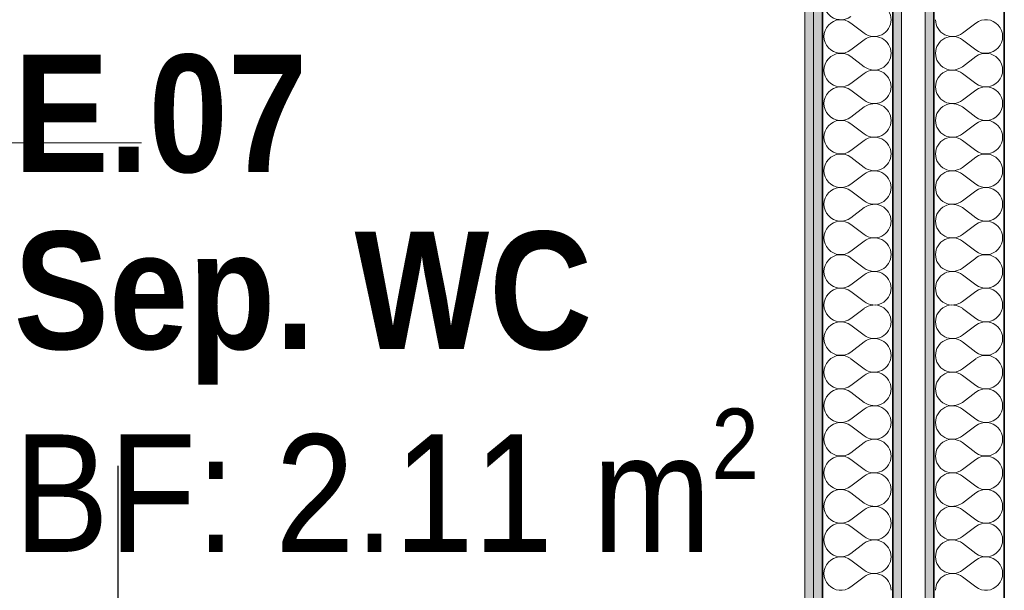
# Model space of a CAD drawing. Header units: metres. Extents: x -7.1 to 26.5, y -14.7 to 18.1.
# Tile 80 of 145: x 7.2 to 8.9, y 2.6 to 3.5. Entities that reach past the tile are written whole.
import ezdxf

# ---------------------------------------------------------------- set-up
doc = ezdxf.new("R2010")
doc.units = ezdxf.units.M
doc.header["$PDMODE"] = 65
doc.linetypes.add('AUSGEZOGEN', pattern=[0])
for name, color, linetype in [('XR$1$003 Entwurfsmodelle', 7, 'AUSGEZOGEN'), ('XR$1$015 Innenwände', 7, 'AUSGEZOGEN'), ('XR$1$015 Innenwände Schichttrennlinien', 7, 'AUSGEZOGEN'), ('XR$1$080 Raumdefinitionen Kontur', 7, 'AUSGEZOGEN'), ('XR$2$080 Raumdefinitionen Text_1', 7, 'AUSGEZOGEN'), ('XR$2$105 Bemassungen 100', 7, 'AUSGEZOGEN'), ('XR$3$015 Innenwände Bauteilschraffuren', 7, 'AUSGEZOGEN')]:
    doc.layers.add(name, color=color, linetype=linetype)
doc.styles.add('ARIAL', font='arial.ttf')
doc.dimstyles.new('DIMSTYLE_3', dxfattribs={"dimtxt": 0.2, "dimasz": 0.3, "dimexe": 0, "dimexo": 0, "dimgap": 0.1, "dimtad": 2, "dimrnd": 0.005, "dimzin": 4, "dimdsep": 46, "dimtxsty": 'ARIAL', "dimblk1": 'ALL_ML_STRICH', "dimblk2": 'ALL_ML_STRICH', "dimsah": 1, "dimcen": 0, "dimclrd": 7, "dimclre": 7, "dimclrt": 7, "dimadec": 0, "dimazin": 0, "dimtfac": 1, "dimtdec": 0, "dimtix": 1, "dimtmove": 2, "dimatfit": 3, "dimfxl": 0, "dimtzin": 0, "dimlwd": 0, "dimlwe": 18, "dimarcsym": 0})

# ---------------------------------------------------------------- blocks, each defined once
blk = doc.blocks.new('ALL_ML_STRICH')
at = {"color": 0, "linetype": 'ByBlock', "lineweight": -2}
for p, q in [((0, -0.5), (0, 0.5)), ((-0.3, -0.3), (0.3, 0.3)), ((-1, 0), (0.5, 0))]:
    blk.add_line(p, q, dxfattribs=at)
blk = doc.blocks.new('*D158')
at = {"layer": 'DEFPOINTS', "color": 7, "linetype": 'AUSGEZOGEN', "lineweight": 18, "transparency": 33554687}
for p in [(6.2718, 2.513), (7.3918, 2.4914), (6.2718, 2.0461)]:
    blk.add_point(p, dxfattribs=at)
at = {"layer": 'XR$2$105 Bemassungen 100', "color": 7, "linetype": 'AUSGEZOGEN', "lineweight": -2, "transparency": 33554687}
for p, q in [((6.2718, 2.7835), (6.2718, 2.0461)), ((7.3918, 2.7835), (7.3918, 2.0461)), ((6.2718, 2.0461), (7.3918, 2.0461))]:
    blk.add_line(p, q, dxfattribs=at)
at = {"layer": 'XR$2$105 Bemassungen 100', "color": 7, "linetype": 'AUSGEZOGEN', "lineweight": 18, "transparency": 33554687, "xscale": 0.3, "yscale": 0.3, "zscale": 0.3, "rotation": 180}
blk.add_blockref('ALL_ML_STRICH', (6.2718, 2.0461), dxfattribs=at)
at = {"layer": 'XR$2$105 Bemassungen 100', "color": 7, "linetype": 'AUSGEZOGEN', "lineweight": 18, "transparency": 33554687, "xscale": 0.3, "yscale": 0.3, "zscale": 0.3}
blk.add_blockref('ALL_ML_STRICH', (7.3918, 2.0461), dxfattribs=at)
at = {"layer": 'XR$2$105 Bemassungen 100', "color": 7, "linetype": 'AUSGEZOGEN', "lineweight": 18, "transparency": 33554687, "insert": (6.8441, 2.2461), "char_height": 0.2, "width": 0.64, "attachment_point": 5, "style": 'ARIAL'}
blk.add_mtext('\\W0.80;\\A1;{\\A1;{1.12\\H0.132000;\\S^ ;}}', dxfattribs=at)
blk = doc.blocks.new('*D159')
at = {"layer": 'DEFPOINTS', "color": 7, "linetype": 'AUSGEZOGEN', "lineweight": 18, "transparency": 33554687}
for p in [(7.3918, 2.4914), (8.5618, 2.1111), (7.3918, 2.0461)]:
    blk.add_point(p, dxfattribs=at)
at = {"layer": 'XR$2$105 Bemassungen 100', "color": 7, "linetype": 'AUSGEZOGEN', "lineweight": -2, "transparency": 33554687}
for p, q in [((7.3918, 2.7835), (7.3918, 2.0461)), ((7.3918, 2.0461), (8.5618, 2.0461)), ((8.5618, 2.0461), (8.5618, 2.0461))]:
    blk.add_line(p, q, dxfattribs=at)
at = {"layer": 'XR$2$105 Bemassungen 100', "color": 7, "linetype": 'AUSGEZOGEN', "lineweight": 18, "transparency": 33554687, "xscale": 0.3, "yscale": 0.3, "zscale": 0.3, "rotation": 180}
blk.add_blockref('ALL_ML_STRICH', (7.3918, 2.0461), dxfattribs=at)
at = {"layer": 'XR$2$105 Bemassungen 100', "color": 7, "linetype": 'AUSGEZOGEN', "lineweight": 18, "transparency": 33554687, "xscale": 0.3, "yscale": 0.3, "zscale": 0.3}
blk.add_blockref('ALL_ML_STRICH', (8.5618, 2.0461), dxfattribs=at)
at = {"layer": 'XR$2$105 Bemassungen 100', "color": 7, "linetype": 'AUSGEZOGEN', "lineweight": 18, "transparency": 33554687, "insert": (7.9883, 2.2461), "char_height": 0.2, "width": 0.64, "attachment_point": 5, "style": 'ARIAL'}
blk.add_mtext('\\W0.80;\\A1;{\\A1;{1.17\\H0.132000;\\S^ ;}}', dxfattribs=at)
blk = doc.blocks.new('COMPLEXOBJECT_145')
at = {"layer": 'XR$3$015 Innenwände Bauteilschraffuren', "color": 8, "linetype": 'AUSGEZOGEN', "lineweight": 13, "transparency": 33554687}
for p, q in [((8.6403, 3.5371), (8.6632, 3.52)), ((8.6403, 3.4914), (8.6632, 3.5086)), ((8.6403, 3.48), (8.6632, 3.4629)), ((8.6403, 3.4343), (8.6632, 3.4514)), ((8.6403, 3.4229), (8.6632, 3.4057)), ((8.6403, 3.3771), (8.6632, 3.3943)), ((8.6403, 3.3657), (8.6632, 3.3486)), ((8.6403, 3.32), (8.6632, 3.3371)), ((8.6403, 3.3086), (8.6632, 3.2914)), ((8.6403, 3.2629), (8.6632, 3.28)), ((8.6403, 3.2514), (8.6632, 3.2343)), ((8.6403, 3.2057), (8.6632, 3.2229)), ((8.6403, 3.1943), (8.6632, 3.1771)), ((8.6403, 3.1486), (8.6632, 3.1657)), ((8.6403, 3.1371), (8.6632, 3.12)), ((8.6403, 3.0914), (8.6632, 3.1086)), ((8.6403, 3.08), (8.6632, 3.0629)), ((8.6403, 3.0343), (8.6632, 3.0514)), ((8.6403, 3.0229), (8.6632, 3.0057)), ((8.6403, 2.9771), (8.6632, 2.9943)), ((8.6403, 2.9657), (8.6632, 2.9486)), ((8.6403, 2.92), (8.6632, 2.9371)), ((8.6403, 2.9086), (8.6632, 2.8914)), ((8.6403, 2.8629), (8.6632, 2.88)), ((8.6403, 2.8514), (8.6632, 2.8343)), ((8.6403, 2.8057), (8.6632, 2.8229)), ((8.6403, 2.7943), (8.6632, 2.7771)), ((8.6403, 2.7486), (8.6632, 2.7657)), ((8.6403, 2.7371), (8.6632, 2.72)), ((8.6403, 2.6914), (8.6632, 2.7086)), ((8.6403, 2.68), (8.6632, 2.6629)), ((8.6403, 2.6343), (8.6632, 2.6514)), ((8.6403, 2.6229), (8.6632, 2.6057)), ((8.6403, 2.5771), (8.6632, 2.5943))]:
    blk.add_line(p, q, dxfattribs=at)
for centre, start, end in [((8.6232, 3.5714), 53.1301, 306.8699), ((8.6803, 3.5429), 0, 126.8699), ((8.6232, 3.5143), 53.1301, 306.8699), ((8.6803, 3.5429), 233.1301, 0), ((8.6803, 3.4857), 0, 126.8699), ((8.6232, 3.4571), 53.1301, 306.8699), ((8.6803, 3.4857), 233.1301, 0), ((8.6803, 3.4286), 0, 126.8699), ((8.6232, 3.4), 53.1301, 306.8699), ((8.6803, 3.4286), 233.1301, 0), ((8.6803, 3.3714), 0, 126.8699), ((8.6232, 3.3429), 53.1301, 306.8699), ((8.6803, 3.3714), 233.1301, 0), ((8.6803, 3.3143), 0, 126.8699), ((8.6232, 3.2857), 53.1301, 306.8699), ((8.6803, 3.3143), 233.1301, 0), ((8.6803, 3.2571), 0, 126.8699), ((8.6232, 3.2286), 53.1301, 306.8699), ((8.6803, 3.2571), 233.1301, 0), ((8.6803, 3.2), 0, 126.8699), ((8.6232, 3.1714), 53.1301, 306.8699), ((8.6803, 3.2), 233.1301, 0), ((8.6803, 3.1429), 0, 126.8699), ((8.6232, 3.1143), 53.1301, 306.8699), ((8.6803, 3.1429), 233.1301, 0), ((8.6803, 3.0857), 0, 126.8699), ((8.6232, 3.0571), 53.1301, 306.8699), ((8.6803, 3.0857), 233.1301, 0), ((8.6803, 3.0286), 0, 126.8699), ((8.6232, 3), 53.1301, 306.8699), ((8.6803, 3.0286), 233.1301, 0), ((8.6803, 2.9714), 0, 126.8699), ((8.6232, 2.9429), 53.1301, 306.8699), ((8.6803, 2.9714), 233.1301, 0), ((8.6803, 2.9143), 0, 126.8699), ((8.6232, 2.8857), 53.1301, 306.8699), ((8.6803, 2.9143), 233.1301, 0), ((8.6803, 2.8571), 0, 126.8699), ((8.6232, 2.8286), 53.1301, 306.8699), ((8.6803, 2.8571), 233.1301, 0), ((8.6803, 2.8), 0, 126.8699), ((8.6232, 2.7714), 53.1301, 306.8699), ((8.6803, 2.8), 233.1301, 0), ((8.6803, 2.7429), 0, 126.8699), ((8.6232, 2.7143), 53.1301, 306.8699), ((8.6803, 2.7429), 233.1301, 0), ((8.6803, 2.6857), 0, 126.8699), ((8.6232, 2.6571), 53.1301, 306.8699), ((8.6803, 2.6857), 233.1301, 0), ((8.6803, 2.6286), 0, 126.8699), ((8.6232, 2.6), 53.1301, 306.8699), ((8.6803, 2.6286), 233.1301, 0), ((8.6803, 2.5714), 0, 126.8699)]:
    blk.add_arc(centre, 0.0286, start, end, dxfattribs=at)
blk = doc.blocks.new('COMPLEXOBJECT_246')
at = {"layer": 'XR$3$015 Innenwände Bauteilschraffuren', "color": 8, "linetype": 'AUSGEZOGEN', "lineweight": 13, "transparency": 33554687}
for p, q in [((8.8532, 3.5371), (8.8303, 3.52)), ((8.8532, 3.4914), (8.8303, 3.5086)), ((8.8532, 3.48), (8.8303, 3.4629)), ((8.8532, 3.4343), (8.8303, 3.4514)), ((8.8532, 3.4229), (8.8303, 3.4057)), ((8.8532, 3.3771), (8.8303, 3.3943)), ((8.8532, 3.3657), (8.8303, 3.3486)), ((8.8532, 3.32), (8.8303, 3.3371)), ((8.8532, 3.3086), (8.8303, 3.2914)), ((8.8532, 3.2629), (8.8303, 3.28)), ((8.8532, 3.2514), (8.8303, 3.2343)), ((8.8532, 3.2057), (8.8303, 3.2229)), ((8.8532, 3.1943), (8.8303, 3.1771)), ((8.8532, 3.1486), (8.8303, 3.1657)), ((8.8532, 3.1371), (8.8303, 3.12)), ((8.8532, 3.0914), (8.8303, 3.1086)), ((8.8532, 3.08), (8.8303, 3.0629)), ((8.8532, 3.0343), (8.8303, 3.0514)), ((8.8532, 3.0229), (8.8303, 3.0057)), ((8.8532, 2.9771), (8.8303, 2.9943)), ((8.8532, 2.9657), (8.8303, 2.9486)), ((8.8532, 2.92), (8.8303, 2.9371)), ((8.8532, 2.9086), (8.8303, 2.8914)), ((8.8532, 2.8629), (8.8303, 2.88)), ((8.8532, 2.8514), (8.8303, 2.8343)), ((8.8532, 2.8057), (8.8303, 2.8229)), ((8.8532, 2.7943), (8.8303, 2.7771)), ((8.8532, 2.7486), (8.8303, 2.7657)), ((8.8532, 2.7371), (8.8303, 2.72)), ((8.8532, 2.6914), (8.8303, 2.7086)), ((8.8532, 2.68), (8.8303, 2.6629)), ((8.8532, 2.6343), (8.8303, 2.6514)), ((8.8532, 2.6229), (8.8303, 2.6057)), ((8.8532, 2.5771), (8.8303, 2.5943))]:
    blk.add_line(p, q, dxfattribs=at)
for centre, start, end in [((8.8132, 3.5429), 180, 306.8699), ((8.8703, 3.5143), 233.1301, 126.8699), ((8.8132, 3.4857), 53.1301, 180), ((8.8132, 3.4857), 180, 306.8699), ((8.8703, 3.4571), 233.1301, 126.8699), ((8.8132, 3.4286), 53.1301, 180), ((8.8132, 3.4286), 180, 306.8699), ((8.8703, 3.4), 233.1301, 126.8699), ((8.8132, 3.3714), 53.1301, 180), ((8.8132, 3.3714), 180, 306.8699), ((8.8703, 3.3429), 233.1301, 126.8699), ((8.8132, 3.3143), 53.1301, 180), ((8.8132, 3.3143), 180, 306.8699), ((8.8703, 3.2857), 233.1301, 126.8699), ((8.8132, 3.2571), 53.1301, 180), ((8.8132, 3.2571), 180, 306.8699), ((8.8703, 3.2286), 233.1301, 126.8699), ((8.8132, 3.2), 53.1301, 180), ((8.8132, 3.2), 180, 306.8699), ((8.8703, 3.1714), 233.1301, 126.8699), ((8.8132, 3.1429), 53.1301, 180), ((8.8132, 3.1429), 180, 306.8699), ((8.8703, 3.1143), 233.1301, 126.8699), ((8.8132, 3.0857), 53.1301, 180), ((8.8132, 3.0857), 180, 306.8699), ((8.8703, 3.0571), 233.1301, 126.8699), ((8.8132, 3.0286), 53.1301, 180), ((8.8132, 3.0286), 180, 306.8699), ((8.8703, 3), 233.1301, 126.8699), ((8.8132, 2.9714), 53.1301, 180), ((8.8132, 2.9714), 180, 306.8699), ((8.8703, 2.9429), 233.1301, 126.8699), ((8.8132, 2.9143), 53.1301, 180), ((8.8132, 2.9143), 180, 306.8699), ((8.8703, 2.8857), 233.1301, 126.8699), ((8.8132, 2.8571), 53.1301, 180), ((8.8132, 2.8571), 180, 306.8699), ((8.8703, 2.8286), 233.1301, 126.8699), ((8.8132, 2.8), 53.1301, 180), ((8.8132, 2.8), 180, 306.8699), ((8.8703, 2.7714), 233.1301, 126.8699), ((8.8132, 2.7429), 53.1301, 180), ((8.8132, 2.7429), 180, 306.8699), ((8.8703, 2.7143), 233.1301, 126.8699), ((8.8132, 2.6857), 53.1301, 180), ((8.8132, 2.6857), 180, 306.8699), ((8.8703, 2.6571), 233.1301, 126.8699), ((8.8132, 2.6286), 53.1301, 180), ((8.8132, 2.6286), 180, 306.8699), ((8.8703, 2.6), 233.1301, 126.8699), ((8.8132, 2.5714), 53.1301, 180)]:
    blk.add_arc(centre, 0.0286, start, end, dxfattribs=at)

msp = doc.modelspace()

# ---------------------------------------------------------------- hatches: boundary and pattern name
at = {"layer": 'XR$3$015 Innenwände Bauteilschraffuren', "linetype": 'AUSGEZOGEN', "lineweight": 13, "true_color": 0x202020, "transparency": 33554687}
for points in [[(8.5618, 6.2235), (8.5618, -3.6465), (8.5768, -3.6465), (8.5768, 6.2235)], [(8.5768, 6.2085), (8.5768, -3.6465), (8.5918, -3.6465), (8.5918, 6.2085)], [(8.7118, 6.0735), (8.7118, -3.6465), (8.7268, -3.6465), (8.7268, 6.0735)], [(8.7668, 6.0385), (8.7668, -3.6465), (8.7818, -3.6465), (8.7818, 6.0385)]]:
    msp.add_hatch(color=250, dxfattribs=at).paths.add_polyline_path(points)

# ---------------------------------------------------------------- linework, layer by layer
at = {"layer": 'XR$1$003 Entwurfsmodelle', "color": 254, "linetype": 'AUSGEZOGEN', "lineweight": 13, "transparency": 33554687}
msp.add_line((6.2318, 3.3335), (7.4318, 3.3335), dxfattribs=at)
at = {"layer": 'XR$1$015 Innenwände', "color": 7, "linetype": 'AUSGEZOGEN', "lineweight": 18, "transparency": 33554687}
for p, q in [((8.5618, 6.2385), (8.5618, -3.6465)), ((8.7268, -3.6465), (8.7268, 6.0735)), ((8.7668, 6.0385), (8.7668, -3.6465))]:
    msp.add_line(p, q, dxfattribs=at)
at = {"layer": 'XR$1$015 Innenwände Schichttrennlinien', "color": 7, "linetype": 'AUSGEZOGEN', "lineweight": 18, "transparency": 33554687}
msp.add_line((8.5768, 6.2085), (8.5768, -3.6465), dxfattribs=at)
at = {"layer": 'XR$1$015 Innenwände Schichttrennlinien', "color": 7, "linetype": 'AUSGEZOGEN', "lineweight": 35, "transparency": 33554687}
for p, q in [((8.5918, 6.0885), (8.5918, -3.6465)), ((8.7118, 6.0735), (8.7118, -3.6465)), ((8.7818, -3.6465), (8.7818, 5.9185)), ((8.9018, -3.6465), (8.9018, 5.9035))]:
    msp.add_line(p, q, dxfattribs=at)
at = {"layer": 'XR$1$080 Raumdefinitionen Kontur', "color": 8, "linetype": 'AUSGEZOGEN', "lineweight": 13, "transparency": 33554687}
msp.add_lwpolyline([(8.5618, -3.6456), (8.5618, 3.5835), (7.4318, 3.5835), (6.2318, 3.5835), (2.2818, 3.5835), (2.2818, -3.6456), (8.5618, -3.6456)], close=True, dxfattribs=at)

# ---------------------------------------------------------------- block references
at = {"layer": 'XR$3$015 Innenwände Bauteilschraffuren', "color": 8, "linetype": 'AUSGEZOGEN', "lineweight": 13, "transparency": 33554687}
for name in ['COMPLEXOBJECT_145', 'COMPLEXOBJECT_246']:
    msp.add_blockref(name, (0, 0), dxfattribs=at)

# ---------------------------------------------------------------- texts
at = {"layer": 'XR$2$080 Raumdefinitionen Text_1', "color": 7, "linetype": 'AUSGEZOGEN', "transparency": 33554687, "insert": (7.2145, 3.4833), "char_height": 0.2, "width": 1.356441, "attachment_point": 1, "line_spacing_factor": 0.903614, "style": 'ARIAL'}
msp.add_mtext('\\A1;{\\fArial|i0|b1;\\H0.200000;\\W0.869565;\\C7;E.07}\\P{\\fArial|i0|b1;\\H0.200000;\\W0.869565;\\C7;Sep. WC}\\P{\\fArial|i0|b0;\\H0.200000;\\W0.869565;\\C7;BF: 2.11 m\\fArial|i0|b0;\\W0.869565;\\H0.600000x;\\S2^ ;}\\P', dxfattribs=at)

# ---------------------------------------------------------------- dimensions: what is measured, and where the dimension line sits
at = {"layer": 'XR$2$105 Bemassungen 100', "color": 7, "linetype": 'AUSGEZOGEN', "lineweight": 18, "transparency": 33554687}
for base, p1, p2, picture, middle in [((7.3918, 2.0461), (6.2718, 2.7835), (7.3918, 2.7835), '*D158', (6.8441, 2.2461)), ((8.5618, 2.0461), (7.3918, 2.7835), (8.5618, 2.0461), '*D159', (7.9883, 2.2461))]:
    dim = msp.add_linear_dim(base=base, p1=p1, p2=p2, dimstyle='DIMSTYLE_3', override={"dimpost": '<>', "dimclrd": 7, "dimclre": 7, "dimclrt": 7, "dimlwd": 0, "dimlwe": 18}, dxfattribs=at)
    dim.commit()
    dim.dimension.update_dxf_attribs({"geometry": picture, "text_midpoint": middle, "dimtype": 160})

doc.saveas('drawing.dxf')
